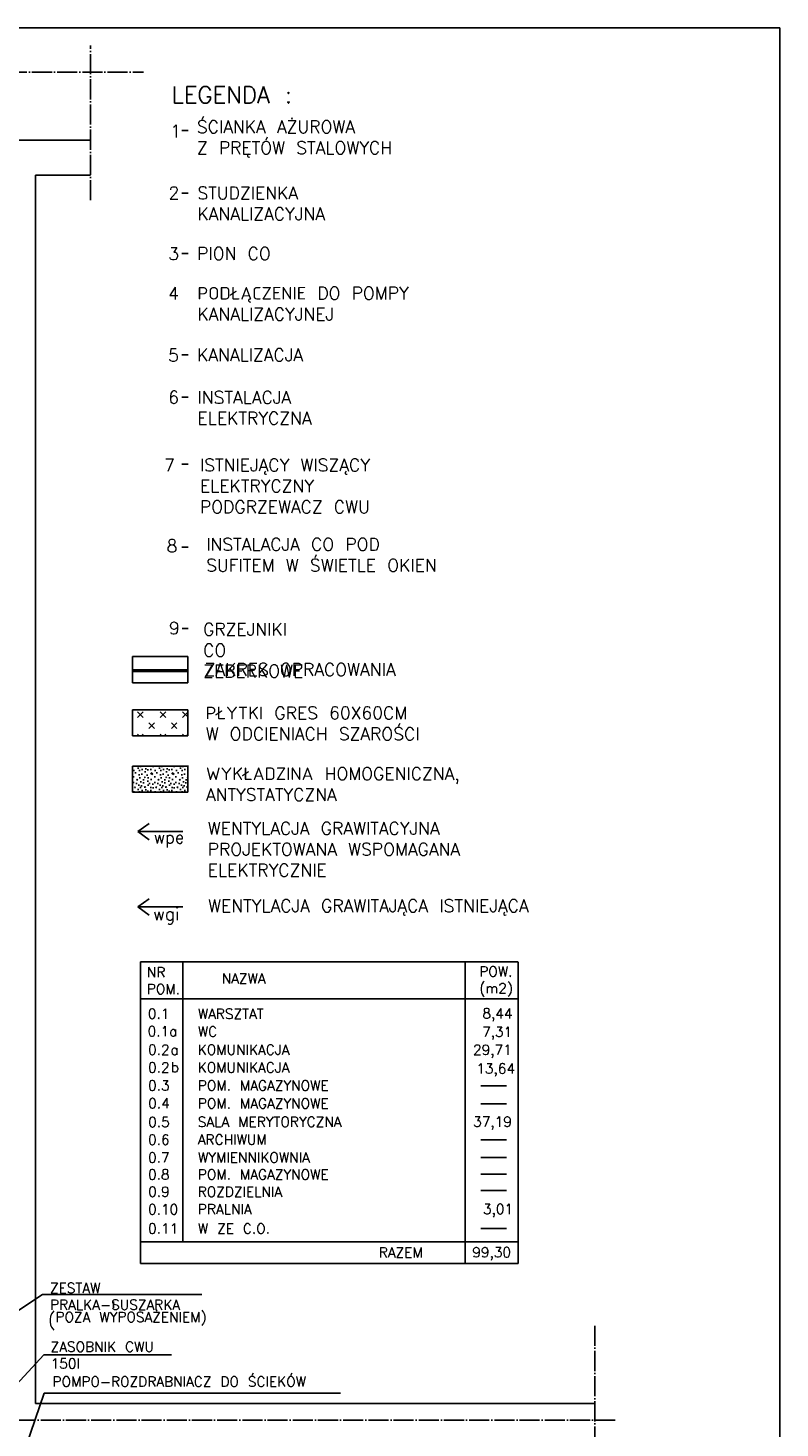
# Model space of a CAD drawing. Header units: millimetres. Extents: x -155361 to 49141, y -33787 to 6941.
# Tile 24 of 44: x -26488 to -25590, y 5267 to 6940. Entities that reach past the tile are written whole.
import ezdxf

# ---------------------------------------------------------------- set-up
doc = ezdxf.new("R2010")
doc.units = ezdxf.units.MM
doc.linetypes.add('ACAD_ISO04W100', pattern=[30, 24, -3, 0, -3])
doc.styles.get("Standard").update_dxf_attribs({"font": 'txt.shx'})

msp = doc.modelspace()

# ---------------------------------------------------------------- hatches: boundary and pattern name
msp.add_hatch(color=1).paths.add_polyline_path([(-26363.2, 6171.4), (-26296.9, 6171.4), (-26296.9, 6173.4), (-26363.2, 6173.4)])
h = msp.add_hatch()
h.set_pattern_fill('CROSS', color=256, scale=0.75, style=0)
h.set_pattern_definition([(45, (-1315.603, 5833.567), (-13.470384, 13.470384), [9.525, -9.525]), (135, (-1308.87, 5833.567), (-13.470384, -13.470384), [9.525, -9.525])])
h.paths.add_polyline_path([(-26363.2, 6125.5), (-26363.2, 6094.3), (-26296.9, 6094.3), (-26296.9, 6125.5)])
h = msp.add_hatch()
h.set_pattern_fill('CONC', color=256, style=0)
h.set_pattern_definition([(0, (-1284.74, 5849.823), (0, 25.4), [0, -25.4]), (0, (-1284.485, 5840.933), (0, 25.4), [0, -25.4]), (0, (-1283.723, 5854.65), (0, 25.4), [0, -25.4]), (338.1986, (-1296.931, 5846.775), (76.2000069, -25.3999977), [2.735656, -134.047535]), (216.8699, (-1294.391, 5845.759), (76.1999979, 50.8000031), [1.27, -125.73]), (130.6013, (-1295.407, 5844.9972), (127.0000107, -152.39997506), [2.341753, -231.834665]), (206.5651, (-1303.789, 5841.949), (-25.3999786, -25.4000333), [0.56797, -56.228158]), (326.3099, (-1304.297, 5841.695), (50.7999888, -25.4000339), [0.915822, -90.665198]), (108.4349, (-1303.535, 5841.187), (-25.3999594, 50.800011), [0.803224, -79.518637]), (225, (-1287.533, 5839.41), (-4e-15, -25.400008), [1.07762, -34.84339]), (0, (-1288.295, 5838.647), (25.4, 25.4), [1.524, -23.876]), (135, (-1286.771, 5838.647), (-25.400008, 2e-15), [1.07762, -34.84339]), (251.5651, (-1290.581, 5855.665), (25.3999594, 50.800011), [0.803224, -79.518637]), (0, (-1290.835, 5854.903), (25.4, 25.4), [1.27, -24.13]), (143.1301, (-1289.565, 5854.903), (-76.1999979, 50.8000031), [1.27, -125.73]), (213.6901, (-1304.043, 5855.919), (50.7999888, 25.4000339), [0.915822, -90.665198]), (341.5651, (-1304.805, 5855.411), (-50.800011, 25.3999594), [1.606448, -78.715413]), (126.8699, (-1303.281, 5854.903), (50.8000031, -76.1999979), [1.27, -125.73]), (0, (-1296.677, 5854.903), (0, 25.4), [0, -25.4]), (0, (-1303.535, 5848.3), (0, 25.4), [0, -25.4]), (0, (-1296.423, 5838.9), (0, 25.4), [0, -25.4]), (0, (-1289.565, 5846.775), (0, 25.4), [0, -25.4]), (0, (-1296.93, 5851.093), (0, 25.4), [0, -25.4]), (0, (-1302.52, 5851.855), (0, 25.4), [0, -25.4]), (0, (-1300.233, 5850.33), (0, 25.4), [0, -25.4]), (0, (-1301.25, 5844.235), (0, 25.4), [0, -25.4]), (0, (-1307.345, 5845.25), (0, 25.4), [0, -25.4]), (0, (-1307.09, 5851.093), (0, 25.4), [0, -25.4]), (0, (-1307.853, 5856.68), (0, 25.4), [0, -25.4]), (0, (-1299.98, 5857.697), (0, 25.4), [0, -25.4]), (0, (-1294.39, 5858.713), (0, 25.4), [0, -25.4]), (0, (-1285.5, 5857.697), (0, 25.4), [0, -25.4]), (0, (-1291.597, 5849.823), (0, 25.4), [0, -25.4]), (0, (-1294.137, 5854.395), (0, 25.4), [0, -25.4]), (0, (-1292.105, 5842.203), (0, 25.4), [0, -25.4]), (0, (-1299.725, 5840.933), (0, 25.4), [0, -25.4]), (0, (-1292.105, 5835.345), (0, 25.4), [0, -25.4]), (0, (-1300.487, 5836.87), (0, 25.4), [0, -25.4]), (0, (-1308.615, 5836.107), (0, 25.4), [0, -25.4]), (0, (-1305.567, 5834.837), (0, 25.4), [0, -25.4]), (0, (-1305.313, 5838.393), (0, 25.4), [0, -25.4]), (0, (-1288.295, 5834.33), (0, 25.4), [0, -25.4]), (0, (-1285.247, 5844.743), (0, 25.4), [0, -25.4]), (0, (-1286.517, 5852.363), (0, 25.4), [0, -25.4]), (0, (-1298.2, 5834.075), (0, 25.4), [0, -25.4])])
h.paths.add_polyline_path([(-26363.2, 6027.1), (-26363.2, 6058.3), (-26296.9, 6058.3), (-26296.9, 6027.1)])
h = msp.add_hatch()
h.set_pattern_fill('CROSS', color=256, scale=2, style=0)
h.set_pattern_definition([(45, (-1326.827, 5769.8), (-35.92102, 35.92102), [25.4, -25.4]), (135, (-1308.87, 5769.8), (-35.92102, -35.92102), [25.4, -25.4])])
h.paths.add_polyline_path([(-26956, 5156.4, 0.425207), (-26874.3, 5235.1), (-26874.3, 5238.1), (-26956, 5238.1), (-26956, 5241.1), (-26941.9, 5241.1), (-26936.3, 5241.1), (-26936.3, 5276.4), (-26804.9, 5276.4), (-26804.9, 5257.4), (-26777, 5257.4), (-26712, 5257.4), (-26692.9, 5257.4), (-26692.9, 4827.4), (-26651.9, 4827.4), (-26651.9, 4894.4), (-26645.4, 4894.4), (-26645.4, 4827.4), (-26645.4, 4713.4), (-26651.9, 4713.4), (-26651.9, 4732.4), (-26692.9, 4732.4), (-26692.9, 4713.4), (-26941.9, 4713.4), (-26941.9, 4729.4), (-26956, 4729.4), (-26956, 4732.4), (-26872, 4732.4), (-26872, 4735.4, 0.403604), (-26956, 4816.4), (-26956, 4819.4), (-26941.9, 4819.4), (-26941.9, 4827.4), (-26816.9, 4827.4), (-26812, 4827.4), (-26810.9, 4827.4), (-26804.9, 4827.4), (-26804.9, 5154.4), (-26810.9, 5154.4), (-26812, 5154.4), (-26816.9, 5154.4), (-26956, 5154.4)])
h.paths.add_polyline_path([(-26856.1, 5196.4), (-26840.5, 5180.9), (-26840.5, 5196.4)], flags=16)
h.paths.add_polyline_path([(-26637.7, 4894.4), (-26498.9, 4894.4), (-26493.9, 4894.4, 0.424176), (-26406.9, 4804.4), (-26403.9, 4804.4), (-26403.9, 4894.4), (-26398.9, 4894.4), (-26287.4, 4894.4), (-26282.4, 4894.4), (-26282.4, 4906.4), (-26240.2, 4906.4), (-26205.4, 4906.4), (-26202.4, 4906.4), (-26202.4, 4894.4), (-26197.4, 4894.4), (-26135.9, 4894.4), (-26135.9, 4877.4), (-26046.9, 4877.4), (-26041.9, 4877.4, 0.40263), (-25970.9, 4797.6, 0.273252), (-26015.9, 4721.4), (-26015.9, 4718.4), (-25925.9, 4718.4), (-25925.9, 4713.4), (-25948.9, 4713.4), (-26038.9, 4713.4), (-26099.9, 4713.4), (-26113.2, 4713.4), (-26190.9, 4713.4), (-26245.9, 4713.4), (-26343.9, 4713.4), (-26395.9, 4713.4), (-26489.9, 4713.4), (-26637.7, 4713.4), (-26637.7, 4827.4)])
h.paths.add_polyline_path([(-26270.1, 4809.9), (-26254.4, 4794.4), (-26254.4, 4809.9)], flags=16)
h.paths.add_polyline_path([(-26637.7, 4965.9), (-26637.7, 4971.4), (-26611.2, 4971.4, 0.414214), (-26596.5, 4986.1, -0.081982), (-26596.5, 5022.7, 0.414214), (-26611.2, 5037.4), (-26637.7, 5037.4), (-26637.7, 5042.9), (-26581.9, 5042.9), (-26581.9, 5044.4), (-26581.9, 5045.9), (-26637.7, 5045.9), (-26637.7, 5093.9), (-26561.9, 5093.9), (-26561.9, 5183.9), (-26508, 5183.9), (-26508, 5109.1), (-26508, 5104.1), (-26506.4, 5104.1), (-26504.9, 5104.1), (-26504.9, 5109.1), (-26504.9, 5183.9), (-26486.6, 5183.9), (-26486.6, 5150.9), (-26486.6, 5130.9, 1), (-26450.6, 5130.9), (-26450.6, 5151), (-26450.6, 5183.9), (-26432.5, 5183.9), (-26432.5, 5109.2), (-26432.5, 5104.2), (-26430.9, 5104.2), (-26429.4, 5104.2), (-26429.4, 5109.2), (-26429.4, 5183.9), (-26388.9, 5183.9), (-26388.9, 4906.4), (-26398.9, 4906.4), (-26403.9, 4906.4), (-26403.9, 4894.4), (-26406.9, 4894.4), (-26406.9, 4804.4, -0.424176), (-26493.9, 4894.4), (-26493.9, 4906.4), (-26498.9, 4906.4), (-26502, 4906.4), (-26501.9, 4956.4), (-26551.9, 4956.4), (-26551.9, 4906.4), (-26637.7, 4906.4), (-26637.7, 4962.9), (-26581.9, 4962.9), (-26581.9, 4964.4), (-26581.9, 4965.9)])
h.paths.add_polyline_path([(-26436.4, 4944, -0.41467), (-26449.4, 4931, -2.411557)], flags=16)
h.paths.add_polyline_path([(-26884.9, 5405.4), (-26804.9, 5405.4), (-26804.9, 5408.4), (-26791, 5408.4), (-26791, 5411.3), (-26791, 5416.4), (-26683.9, 5416.4), (-26677.9, 5416.4), (-26533.9, 5416.4), (-26533.9, 5296.4), (-26677.9, 5296.4), (-26683.9, 5296.4), (-26715.8, 5296.4), (-26715.8, 5306.4, 1), (-26755.8, 5306.4), (-26755.8, 5296.4), (-26790.9, 5296.4), (-26790.9, 5322.4), (-26790.9, 5326.4), (-26804.9, 5326.4, -0.417903)])
h.paths.add_polyline_path([(-26823.5, 5369.9, -880.138921), (-26823.5, 5369.9, -0.001136)], flags=16)
h.paths.add_polyline_path([(-26804.9, 5276.4), (-26804.9, 5326.4, -0.417903), (-26884.9, 5405.4), (-26884.9, 5408.4), (-26804.9, 5408.4), (-26804.9, 5411.4), (-26804.9, 5431.4), (-26936.3, 5431.4), (-26936.3, 5297.4), (-26936.3, 5276.4)])
h.paths.add_polyline_path([(-26804.9, 5456.4), (-26804.9, 5577.4), (-26886.4, 5577.4, -0.159236), (-26941.9, 5559.3), (-26941.9, 5556.3), (-26936.3, 5556.3), (-26936.3, 5456.4)])
h.paths.add_polyline_path([(-26936.3, 5656.3), (-26941.9, 5656.3), (-26941.9, 5653.3), (-26847.9, 5653.3), (-26847.9, 5650.3, -0.135694), (-26862.8, 5602.4), (-26804.9, 5602.4), (-26804.9, 5667.4), (-26804.9, 5670.4, -0.324312), (-26883.9, 5723.4), (-26936.3, 5723.4)])
h.paths.add_polyline_path([(-26955.9, 5605.6), (-26955.9, 5653.3), (-26941.9, 5653.3), (-26941.9, 5650.3), (-26847.9, 5650.3, -0.135694), (-26862.8, 5602.4), (-26911.3, 5602.4, 0.056797), (-26911, 5604.8, 0.965246), (-26932.4, 5605.6)])
h.paths.add_polyline_path([(-26936.3, 5431.4), (-26804.9, 5431.4), (-26804.9, 5456.4), (-26936.3, 5456.4)])
h.paths.add_polyline_path([(-26955.9, 5577.4), (-26955.9, 5602.4), (-26932.2, 5602.4, 0.795396), (-26911.3, 5602.4), (-26862.8, 5602.4, -0.092069), (-26886.4, 5577.4)])
h.paths.add_polyline_path([(-26804.9, 5577.4), (-26804.9, 5602.4), (-26862.8, 5602.4, -0.092069), (-26886.4, 5577.4)])
h.paths.add_polyline_path([(-26218.9, 4874.1), (-26218.9, 4856.1), (-26184.9, 4856.1), (-26184.9, 4874.1)], flags=8)
h.paths.add_polyline_path([(-26156.4, 4757.7), (-26156.4, 4739.7), (-26134.4, 4739.7), (-26134.4, 4757.7)], flags=8)
h.paths.add_polyline_path([(-26179.3, 4876.4), (-26161.3, 4876.4), (-26161.3, 4902.4), (-26179.3, 4902.4)], flags=24)
h.paths.add_polyline_path([(-26890.4, 5676.3), (-26890.4, 5658.3), (-26856.4, 5658.3), (-26856.4, 5676.3)], flags=24)
h.paths.add_polyline_path([(-26328.9, 4874.1), (-26328.9, 4856.1), (-26302.9, 4856.1), (-26302.9, 4874.1)], flags=8)
h.paths.add_polyline_path([(-26763.9, 4874.1), (-26763.9, 4856.1), (-26733.9, 4856.1), (-26733.9, 4874.1)], flags=8)
h.paths.add_polyline_path([(-26526.9, 4874.1), (-26526.9, 4856.1), (-26488.9, 4856.1), (-26488.9, 4874.1)], flags=24)
h.paths.add_polyline_path([(-26272.5, 4833), (-26272.5, 4810.5), (-26255, 4810.5), (-26255, 4833)], flags=8)
h.paths.add_polyline_path([(-26858.6, 5219.5), (-26858.6, 5197), (-26841.1, 5197), (-26841.1, 5219.5)], flags=8)
h.paths.add_polyline_path([(-26813.7, 5390), (-26813.7, 5350), (-26777.1, 5350), (-26777.1, 5390)], flags=8)
h.paths.add_polyline_path([(-26770.6, 5396.3), (-26752.6, 5396.3), (-26752.6, 5410.3), (-26770.6, 5410.3)], flags=8)
h.paths.add_polyline_path([(-26770.6, 4711.9), (-26752.6, 4711.9), (-26752.6, 4733.9), (-26770.6, 4733.9)], flags=24)
h.paths.add_polyline_path([(-26770.6, 5296.4), (-26752.6, 5296.4), (-26752.6, 5322.4), (-26770.6, 5322.4)], flags=24)
h.paths.add_polyline_path([(-26770.6, 4766.9), (-26752.6, 4766.9), (-26752.6, 4792.9), (-26770.6, 4792.9)], flags=8)
h.paths.add_polyline_path([(-26770.6, 5353.9), (-26752.6, 5353.9), (-26752.6, 5379.9), (-26770.6, 5379.9)], flags=8)
h.paths.add_polyline_path([(-26770.6, 5024.4), (-26752.6, 5024.4), (-26752.6, 5060.4), (-26770.6, 5060.4)], flags=8)
h.paths.add_polyline_path([(-26836.4, 4759), (-26836.4, 4741), (-26798.4, 4741), (-26798.4, 4759)], flags=8)
h.paths.add_polyline_path([(-26231.4, 4757.7), (-26231.4, 4739.7), (-26205.4, 4739.7), (-26205.4, 4757.7)], flags=8)
h.paths.add_polyline_path([(-26382.9, 4757.7), (-26382.9, 4739.7), (-26356.9, 4739.7), (-26356.9, 4757.7)], flags=8)
h.paths.add_polyline_path([(-26587.9, 4757.7), (-26587.9, 4739.7), (-26553.9, 4739.7), (-26553.9, 4757.7)], flags=8)
h.paths.add_polyline_path([(-26307.9, 4757.7), (-26307.9, 4739.7), (-26281.9, 4739.7), (-26281.9, 4757.7)], flags=8)
h.paths.add_polyline_path([(-26455.9, 4757.7), (-26455.9, 4739.7), (-26429.9, 4739.7), (-26429.9, 4757.7)], flags=8)
h.paths.add_polyline_path([(-26848.9, 5378.7), (-26848.9, 5360.7), (-26822.9, 5360.7), (-26822.9, 5378.7)], flags=8)
h.paths.add_polyline_path([(-26080.4, 4757.7), (-26080.4, 4739.7), (-26058.4, 4739.7), (-26058.4, 4757.7)], flags=8)
h.paths.add_polyline_path([(-26529.7, 4806.1), (-26529.7, 4783.6), (-26494.7, 4783.6), (-26494.7, 4806.1)], flags=8)
h.paths.add_polyline_path([(-26476.2, 4806.3), (-26476.2, 4783.8), (-26313.7, 4783.8), (-26313.7, 4806.3)], flags=8)
h.paths.add_polyline_path([(-26179.3, 4778.4), (-26161.3, 4778.4), (-26161.3, 4812.4), (-26179.3, 4812.4)], flags=8)
h.paths.add_polyline_path([(-26858.8, 5529.1), (-26858.8, 5506.6), (-26841.3, 5506.6), (-26841.3, 5529.1)], flags=24)
h.paths.add_polyline_path([(-26037.7, 4762.4), (-26019.7, 4762.4), (-26019.7, 4794.4), (-26037.7, 4794.4)], flags=8)
h.paths.add_polyline_path([(-26763.9, 5188.7), (-26763.9, 5170.7), (-26733.9, 5170.7), (-26733.9, 5188.7)], flags=8)
h.paths.add_polyline_path([(-26476.7, 4781.9), (-26476.7, 4755.6), (-26380.4, 4755.6), (-26380.4, 4781.9)], flags=8)
h.paths.add_polyline_path([(-26888.4, 5528.3), (-26888.4, 5505.8), (-26853.4, 5505.8), (-26853.4, 5528.3)], flags=24)
h.paths.add_polyline_path([(-26834.9, 5528.5), (-26834.9, 5506), (-26672.4, 5506), (-26672.4, 5528.5)], flags=24)
h.paths.add_polyline_path([(-26890.4, 5188.7), (-26890.4, 5170.7), (-26856.4, 5170.7), (-26856.4, 5188.7)], flags=8)
h.paths.add_polyline_path([(-26496.3, 4806.2), (-26496.3, 4783.7), (-26478.8, 4783.7), (-26478.8, 4806.2)], flags=8)
h.paths.add_polyline_path([(-26749.2, 5402.4), (-26749.2, 5379.9), (-26706.7, 5379.9), (-26706.7, 5402.4)], flags=8)
h.paths.add_polyline_path([(-26837.3, 5505.4), (-26837.3, 5479.1), (-26741, 5479.1), (-26741, 5505.4)], flags=24)
h.paths.add_polyline_path([(-26739.1, 5340.4), (-26721.1, 5340.4), (-26721.1, 5372.4), (-26739.1, 5372.4)], flags=8)
h.paths.add_polyline_path([(-26700.3, 5375.6), (-26700.3, 5349.4), (-26621.5, 5349.4), (-26621.5, 5375.6)], flags=8)
h.paths.add_polyline_path([(-26973, 5625.8), (-26973, 5585.8), (-26936.3, 5585.8), (-26936.3, 5625.8)], flags=24)
h.paths.add_polyline_path([(-26260.2, 4890.7), (-26220.2, 4890.7), (-26220.2, 4927.4), (-26260.2, 4927.4)], flags=24)
h.paths.add_polyline_path([(-26681.4, 5331.1), (-26681.4, 5313.1), (-26643.4, 5313.1), (-26643.4, 5331.1)], flags=8)
h.paths.add_polyline_path([(-26469.1, 4886), (-26429.1, 4886), (-26429.1, 4922.7), (-26469.1, 4922.7)], flags=8)
h.paths.add_polyline_path([(-26556.6, 5088.4), (-26556.6, 5065.9), (-26511.6, 5065.9), (-26511.6, 5088.4)], flags=8)
h.paths.add_polyline_path([(-26462.3, 4953.1), (-26462.3, 4935.1), (-26436.3, 4935.1), (-26436.3, 4953.1)], flags=8)
h.paths.add_polyline_path([(-26539.4, 4985.2), (-26539.4, 4967.2), (-26501.4, 4967.2), (-26501.4, 4985.2)], flags=8)
h.paths.add_polyline_path([(-26492.5, 5088.6), (-26492.5, 5066.1), (-26455, 5066.1), (-26455, 5088.6)], flags=8)
h.paths.add_polyline_path([(-26510.9, 5064.3), (-26510.9, 5038.1), (-26429.6, 5038.1), (-26429.6, 5064.3)], flags=8)
h.paths.add_polyline_path([(-26587.1, 5025.9), (-26569.1, 5025.9), (-26569.1, 5063.9), (-26587.1, 5063.9)], flags=24)
h.paths.add_polyline_path([(-26696.7, 5403.2), (-26696.7, 5380.7), (-26594.2, 5380.7), (-26594.2, 5403.2)], flags=8)
h.paths.add_polyline_path([(-26541.7, 5030), (-26541.7, 5000), (-26426.7, 5000), (-26426.7, 5030)], flags=8)
h.paths.add_polyline_path([(-26546.4, 4847.2), (-26546.4, 4817.2), (-26431.4, 4817.2), (-26431.4, 4847.2)], flags=24)
h.paths.add_polyline_path([(-26104.4, 4874.1), (-26104.4, 4856.1), (-26078.4, 4856.1), (-26078.4, 4874.1)], flags=8)
h.paths.add_polyline_path([(-26838.5, 5217.6), (-26838.5, 5195.1), (-26793.5, 5195.1), (-26793.5, 5217.6)], flags=8)
h.paths.add_polyline_path([(-26252.4, 4831.1), (-26252.4, 4808.6), (-26207.4, 4808.6), (-26207.4, 4831.1)], flags=8)

# ---------------------------------------------------------------- linework, layer by layer
for p, q in [((-26564.5, 6940.3), (-25589.7, 6940.3)), ((-25589.7, 6940.3), (-25589.7, 4379.5)), ((-26304, 6817.8), (-26296.7, 6817.8)), ((-26804.9, 6806.4), (-26414.3, 6806.4)), ((-26478.9, 5296.4), (-26478.9, 6764.4)), ((-26478.9, 6764.4), (-26413.3, 6764.4)), ((-26304, 6742.8), (-26296.7, 6742.8)), ((-26304, 6671), (-26296.7, 6671)), ((-26304, 6549.9), (-26296.7, 6549.9)), ((-26304, 6499.3), (-26296.7, 6499.3)), ((-26303.9, 6418.9), (-26296.7, 6418.9)), ((-26303.9, 6319.9), (-26296.6, 6319.9)), ((-26303.7, 6222.6), (-26296.4, 6222.6)), ((-26363.2, 6157.8), (-26363.2, 6189)), ((-26363.2, 6189), (-26296.9, 6189)), ((-26296.9, 6157.8), (-26296.9, 6189)), ((-26363.2, 6157.8), (-26296.9, 6157.8)), ((-26363.2, 6094.3), (-26363.2, 6125.5)), ((-26363.2, 6125.5), (-26296.9, 6125.5)), ((-26296.9, 6094.3), (-26296.9, 6125.5)), ((-26363.2, 6094.3), (-26296.9, 6094.3)), ((-26363.2, 6027.1), (-26363.2, 6058.3)), ((-26363.2, 6058.3), (-26296.9, 6058.3)), ((-26296.9, 6027.1), (-26296.9, 6058.3)), ((-26363.2, 6027.1), (-26296.9, 6027.1)), ((-26356.6, 5980), (-26343, 5989.8)), ((-26356.6, 5980), (-26343, 5989.8)), ((-26356.6, 5980), (-26343, 5989.8)), ((-26356.6, 5980), (-26343, 5989.8)), ((-26356.6, 5980), (-26302.9, 5980)), ((-26356.6, 5980), (-26343, 5970.1)), ((-26356.6, 5980), (-26302.9, 5980)), ((-26356.6, 5980), (-26343, 5970.1)), ((-26356.6, 5980), (-26302.9, 5980)), ((-26356.6, 5980), (-26343, 5970.1)), ((-26356.6, 5980), (-26302.9, 5980)), ((-26356.6, 5980), (-26343, 5970.1)), ((-26356.6, 5889.9), (-26343, 5899.7)), ((-26356.6, 5889.9), (-26343, 5899.7)), ((-26356.6, 5889.9), (-26343, 5899.7)), ((-26356.6, 5889.9), (-26343, 5899.7)), ((-26356.6, 5889.9), (-26302.9, 5889.9)), ((-26356.6, 5889.9), (-26343, 5880.1)), ((-26356.6, 5889.9), (-26302.9, 5889.9)), ((-26356.6, 5889.9), (-26343, 5880.1)), ((-26356.6, 5889.9), (-26302.9, 5889.9)), ((-26356.6, 5889.9), (-26343, 5880.1)), ((-26356.6, 5889.9), (-26302.9, 5889.9)), ((-26356.6, 5889.9), (-26343, 5880.1)), ((-26353.4, 5824.1), (-25902.7, 5824.1)), ((-26353.4, 5824.1), (-26353.4, 5654.7)), ((-26303, 5802.6), (-26303, 5824.1)), ((-25965.6, 5802.6), (-25965.6, 5824.1)), ((-25902.4, 5824.1), (-25902.4, 5654.7)), ((-26303, 5802.6), (-26303, 5658.9)), ((-25965.6, 5802.6), (-25965.6, 5633.2)), ((-26353.4, 5780), (-25902.7, 5780)), ((-25946.9, 5676.2), (-25916.4, 5676.2)), ((-26303, 5658.9), (-26303, 5489.5)), ((-26353.4, 5654.7), (-26353.4, 5485.3)), ((-25946.9, 5654.7), (-25916.4, 5654.7)), ((-25902.4, 5654.7), (-25902.4, 5485.3)), ((-25965.6, 5633.2), (-25965.6, 5463.8)), ((-25946.9, 5611.6), (-25916.4, 5611.6)), ((-25946.9, 5590.5), (-25916.4, 5590.5)), ((-25946.9, 5570.5), (-25916.4, 5570.5)), ((-25946.9, 5550.9), (-25916.4, 5550.9)), ((-25946.9, 5505.8), (-25916.4, 5505.8)), ((-26353.4, 5489.5), (-25902.7, 5489.5)), ((-26353.4, 5485.3), (-26353.4, 5463.8)), ((-25902.4, 5485.3), (-25902.4, 5463.8)), ((-26353.4, 5463.8), (-25902.7, 5463.8)), ((-25902.7, 5463.8), (-25902.4, 5463.8)), ((-26470.6, 5426.6), (-26537.3, 5382.3)), ((-26280.3, 5426.6), (-26470.6, 5426.6)), ((-26385.6, 5418.3), (-26385.6, 5410.8)), ((-26469, 5354.5), (-26573, 5241.9)), ((-26316.6, 5354.5), (-26469, 5354.5)), ((-26468.5, 5308.7), (-26496.8, 5226.3)), ((-26114.4, 5308.7), (-26468.5, 5308.7)), ((-26478.9, 5296.4), (-25810.7, 5296.4))]:
    msp.add_line(p, q)
at = {"linetype": 'ACAD_ISO04W100'}
for p, q in [((-26413.3, 6734.6), (-26413.3, 6919.5)), ((-27506.5, 6887.7), (-26349.8, 6887.7)), ((-25810.7, 5389.4), (-25810.7, 4622.6)), ((-25786.4, 5276.4), (-27531, 5276.4))]:
    msp.add_line(p, q, dxfattribs=at)
at = {"color": 1}
for p, q in [((-26363.2, 6173.4), (-26296.9, 6173.4)), ((-26363.2, 6171.4), (-26296.9, 6171.4))]:
    msp.add_line(p, q, dxfattribs=at)

# ---------------------------------------------------------------- texts
at = {"attachment_point": 1}
for s, insert, char_height in [('LEGENDA :', (-26316.3, 6870.4), 20), ('13,64', (-25952.4, 5702.8), 12), ('37,19', (-25956.2, 5639.3), 12), ('0.11', (-26344.4, 5511.6), 12), ('RAZEM', (-26068.8, 5482.9), 12), ('POZA WYPOSAŻENIEM)', (-26455, 5405.8), 12), ('ZASOBNIK CWU\\P150l', (-26460.8, 5370.3), 12)]:
    msp.add_mtext(s, dxfattribs=dict(at, insert=insert, char_height=char_height))
for s, insert, char_height, width in [('ŚCIANKA AŻUROWA \\PZ PRĘTÓW STALOWYCH', (-26286.1, 6829.7), 15, 299.299), ('1', (-26317.9, 6824.6), 15, 7.778), ('2', (-26319.9, 6750.6), 15, 3.334), ('STUDZIENKA KANALIZACYJNA', (-26285.5, 6750.6), 15, 19.56), ('3', (-26320.2, 6678.1), 15, 7.778), ('PION CO', (-26285.8, 6678.2), 15, 147.402), ('4', (-26320.4, 6630.7), 15, 7.778), ('PODŁĄCZENIE DO POMPY KANALIZACYJNEJ', (-26285.5, 6630.8), 15, 386.491), ('5', (-26320.4, 6556.7), 15, 10.001), ('KANALIZACJA', (-26285.9, 6557.1), 15, 4.451), ('6', (-26320.3, 6506.5), 15, 8.889), ('INSTALACJA ELEKTRYCZNA', (-26285.4, 6506.4), 15, 11.683), ('7', (-26325.3, 6425.3), 15, 10.75), ('ISTNIEJĄCY WISZĄCY ELEKTRYCZNY PODGRZEWACZ CWU', (-26282.5, 6425.5), 15, 263.757), ('8', (-26322.2, 6328.9), 15, 2.322), ('INSTALACJA CO POD SUFITEM W ŚWIETLE OKIEN', (-26275, 6330.7), 15, 320.351), ('9', (-26319.5, 6230.7), 15, 10.899), ('GRZEJNIKI CO ZEBERKOWE', (-26278.7, 6229.2), 15, 0.419), ('ZAKRES OPRACOWANIA', (-26276.9, 6181.1), 15, 279.702), ('PŁYTKI GRES 60X60CM \\PW ODCIENIACH SZAROŚCI', (-26275.7, 6129.2), 15, 368.93), ('WYKŁADZINA HOMOGENICZNA,\\PANTYSTATYCZNA', (-26275.3, 6056.6), 15, 449.469), ('WENTYLACJA GRAWITACYJNA PROJEKTOWANA WSPOMAGANA ELEKTRYCZNIE', (-26273.1, 5991.3), 15, 400.069), ('wpe', (-26337.7, 5980.3), 14.4, 3.821), ('wpe', (-26337.7, 5980.3), 14.4, 3.821), ('wpe', (-26337.7, 5980.3), 14.4, 3.821), ('wpe', (-26337.7, 5980.3), 14.4, 3.821), ('wgi', (-26338.6, 5889.1), 15, 4.117), ('WENTYLACJA GRAWITAJĄCA ISTNIEJĄCA', (-26272.7, 5898.8), 15, 361.846), ('NR \\PPOM.', (-26345.9, 5817.8), 12, 27.289), ('NAZWA', (-26256.5, 5810.4), 12, 11.292), ('POW.\\P(m2)', (-25948.8, 5818.7), 12, 15.997), ('0.1', (-26344.6, 5768.3), 12, 3.743), ('WARSZTAT', (-26285, 5768.2), 12, 4.319), ('8,44', (-25945.1, 5768.7), 12, 5.285), ('0.1a', (-26344.9, 5747.3), 12, 2.114), ('WC', (-26285, 5746.9), 12, 6.694), ('7,31', (-25945.5, 5746.7), 12, 5.637), ('0.2', (-26344.4, 5725.2), 12, 2.591), ('a', (-26317.7, 5725.2), 12, 7.256), ('KOMUNIKACJA', (-26285.1, 5725.3), 12, 5.183), ('29,71', (-25956.3, 5725.1), 12, 1.551), ('b', (-26317.2, 5704.4), 12, 6.012), ('0.2', (-26344.4, 5704), 12, 2.591), ('KOMUNIKACJA', (-26285.1, 5704), 12, 5.183), ('0.3', (-26344.4, 5682.5), 12, 3.959), ('POM. MAGAZYNOWE', (-26285, 5682.5), 12, 243.612), ('0.4 ', (-26344.3, 5661.3), 12, 2.178), ('POM. MAGAZYNOWE', (-26285, 5661.1), 12, 243.612), ('0.5', (-26344.3, 5638.8), 12, 3.336), ('SALA MERYTORYCZNA', (-26285, 5639), 12, 217.514), ('0.6', (-26344.4, 5617.7), 12, 10.425), ('ARCHIWUM', (-26285, 5617.8), 12, 4.671), ('0.7', (-26344.4, 5596.4), 12, 10.008), ('WYMIENNIKOWNIA', (-26284.9, 5596.4), 12, 0.667), ('0.8', (-26344.4, 5576.1), 12, 1.668), ('POM. MAGAZYNOWE', (-26285, 5576.1), 12, 243.612), ('0.9', (-26344.3, 5555.6), 12, 8.34), ('ROZDZIELNIA', (-26285.1, 5555.5), 12, 3.336), ('0.10', (-26344.4, 5534.5), 12, 5.421), ('PRALNIA', (-26284.9, 5534.7), 12, 2.114), ('3,01', (-25944.4, 5534.9), 12, 71.093), ('W ZE C.O.', (-26285, 5511.5), 12, 208.142), ('99,30', (-25957.2, 5483.2), 12, 0.757), ('ZESTAW PRALKA-SUSZARKA', (-26461.5, 5440.5), 12, 1.269), ('(', (-26464.1, 5404.2), 15, 0.958), ('POMPO-ROZDRABNIACZ DO ŚCIEKÓW', (-26458.5, 5328.6), 12, 389.395)]:
    msp.add_mtext(s, dxfattribs=dict(at, insert=insert, char_height=char_height, width=width))

doc.saveas('drawing.dxf')
